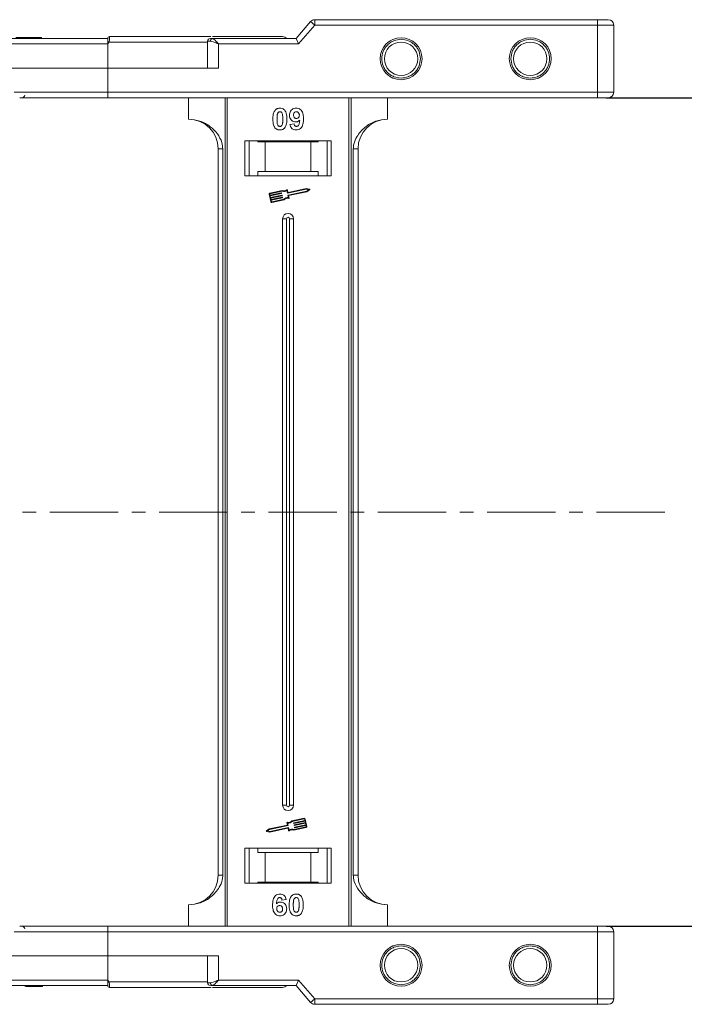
# Model space of a CAD drawing. Header units: millimetres. Extents: x -623 to 852, y 50 to 1083.
# Tile 29 of 72: x 556 to 680, y 277 to 460. Entities that reach past the tile are written whole.
import ezdxf

# ---------------------------------------------------------------- set-up
doc = ezdxf.new("R2010")
doc.units = ezdxf.units.MM
doc.linetypes.add('CENTERX2', pattern=[20.32, 12.7, -2.54, 2.54, -2.54])
doc.styles.get("Standard").update_dxf_attribs({"font": '仿宋_GB2312.ttf', "width": 0.8})
doc.dimstyles.new('副本 ISO-45.1', dxfattribs={"dimtxt": 10, "dimasz": 9, "dimexe": 6.5, "dimexo": 0.625, "dimgap": 2.5, "dimtad": 1, "dimdsep": 46, "dimtxsty": 'Standard', "dimcen": 2.5, "dimadec": 0, "dimazin": 0, "dimtfac": 1, "dimtmove": 0, "dimatfit": 3, "dimfxl": 0, "dimarcsym": 0})

# ---------------------------------------------------------------- blocks, each defined once
blk = doc.blocks.new('*D2985')
at = {"color": 0, "lineweight": -2}
for p, q in [((665.34, 445.5), (718.82, 445.5)), ((712.32, 300.5), (712.32, 436.5)), ((665.34, 291.5), (718.82, 291.5))]:
    blk.add_line(p, q, dxfattribs=at)
at = {"color": 0, "lineweight": 9}
for points in [[(710.82, 436.5), (713.82, 436.5), (712.32, 445.5)], [(710.82, 300.5), (713.82, 300.5), (712.32, 291.5)]]:
    blk.add_solid(points, dxfattribs=at)
at = {"layer": 'Defpoints', "color": 0, "lineweight": 9}
for p in [(664.72, 445.5), (712.32, 445.5), (664.72, 291.5)]:
    blk.add_point(p, dxfattribs=at)
at = {"color": 0, "lineweight": 9, "insert": (704.82, 368.5), "char_height": 10, "attachment_point": 5, "rotation": 90}
blk.add_mtext('154', dxfattribs=at)

msp = doc.modelspace()

# ---------------------------------------------------------------- linework, layer by layer
at = {"color": 7, "linetype": 'Continuous', "lineweight": 15}
for p, q in [((610.417, 459.652), (607.716, 456.501)), ((611.176, 459.001), (610.417, 459.652)), ((611.176, 459.001), (611.176, 460.001)), ((663.716, 460.001), (611.176, 460.001)), ((663.716, 459.001), (663.716, 460.001)), ((608.176, 455.501), (611.176, 459.001)), ((611.176, 459.001), (663.716, 459.001)), ((663.716, 459.001), (663.716, 446.501)), ((666.716, 459.001), (663.716, 459.001)), ((666.716, 446.501), (666.716, 459.001)), ((572.716, 456.501), (524.01, 456.501)), ((558.031, 456.501), (558.031, 456.701)), ((560.396, 456.501), (560.396, 456.701)), ((572.716, 456.499), (572.716, 456.501)), ((572.95, 455.851), (572.716, 455.501)), ((591.279, 455.851), (572.95, 455.851)), ((573.066, 456.851), (573.066, 456.851)), ((591.279, 456.001), (591.279, 451.001)), ((591.789, 456.001), (591.279, 456.001)), ((607.716, 456.501), (592.161, 456.501)), ((607.716, 456.501), (608.176, 455.501)), ((525.128, 455.501), (572.716, 455.501)), ((572.716, 455.501), (572.716, 451.001)), ((593.279, 455.501), (608.176, 455.501)), ((593.279, 451.001), (593.279, 455.501)), ((572.716, 451.001), (553.305, 451.001)), ((572.716, 446.501), (572.716, 451.001)), ((572.716, 451.001), (593.279, 451.001)), ((572.716, 446.501), (555.305, 446.501)), ((663.716, 446.501), (572.716, 446.501)), ((572.716, 445.501), (572.716, 446.501)), ((663.716, 445.501), (572.716, 445.501)), ((587.716, 445.501), (587.716, 441.501)), ((594.509, 445.501), (594.509, 368.501)), ((594.928, 368.501), (594.928, 445.501)), ((617.505, 445.501), (617.505, 368.501)), ((617.924, 368.501), (617.924, 445.501)), ((624.716, 441.501), (624.716, 445.501)), ((666.716, 446.501), (663.716, 446.501)), ((663.716, 445.501), (663.716, 446.501)), ((606.575, 440.545), (607.345, 440.63)), ((614.216, 437.501), (598.216, 437.501)), ((598.216, 437.501), (598.216, 431.001)), ((598.966, 437.501), (598.966, 431.001)), ((600.603, 437.301), (600.603, 437.501)), ((611.83, 437.501), (611.83, 437.301)), ((613.466, 431.001), (613.466, 437.501)), ((614.216, 431.001), (614.216, 437.501)), ((593.216, 436.001), (594.102, 436.001)), ((593.216, 436.001), (593.216, 368.501)), ((594.102, 368.501), (594.102, 436.001)), ((601.966, 437.301), (600.603, 437.301)), ((601.966, 431.801), (601.966, 437.301)), ((610.466, 437.301), (601.966, 437.301)), ((610.466, 437.301), (610.466, 431.801)), ((611.83, 437.301), (610.466, 437.301)), ((618.331, 436.001), (618.331, 368.501)), ((619.216, 436.001), (618.331, 436.001)), ((619.216, 368.501), (619.216, 436.001)), ((598.216, 431.001), (614.216, 431.001)), ((600.603, 431.801), (601.966, 431.801)), ((600.603, 431.001), (600.603, 431.801)), ((601.966, 431.801), (610.466, 431.801)), ((610.466, 431.801), (611.83, 431.801)), ((611.83, 431.801), (611.83, 431.001)), ((605.134, 428.254), (602.856, 427.773)), ((606.199, 427.909), (606.112, 428.325)), ((609.605, 428.479), (606.144, 427.747)), ((609.604, 428.598), (606.234, 427.887)), ((610.205, 428.481), (609.604, 428.598)), ((610.047, 428.392), (609.605, 428.479)), ((609.678, 428.134), (610.047, 428.392)), ((609.725, 428.024), (610.228, 428.375)), ((602.72, 427.564), (603.011, 426.185)), ((602.835, 427.588), (602.883, 427.359)), ((605.123, 428.132), (602.88, 427.658)), ((602.883, 427.359), (604.966, 427.799)), ((604.99, 427.684), (602.908, 427.244)), ((602.908, 427.244), (602.968, 426.956)), ((602.968, 426.956), (605.051, 427.396)), ((605.075, 427.282), (602.993, 426.842)), ((602.993, 426.842), (603.053, 426.554)), ((603.053, 426.554), (605.136, 426.994)), ((605.16, 426.879), (603.078, 426.439)), ((603.078, 426.439), (603.126, 426.21)), ((603.196, 426.164), (605.438, 426.638)), ((603.22, 426.049), (605.499, 426.531)), ((605.001, 427.776), (605.013, 427.719)), ((605.086, 427.374), (605.098, 427.316)), ((605.171, 426.972), (605.183, 426.914)), ((606.109, 427.77), (606.015, 428.214)), ((606.288, 426.924), (606.194, 427.368)), ((606.216, 427.403), (609.678, 428.134)), ((606.327, 427.306), (609.725, 428.024)), ((606.421, 426.861), (606.327, 427.306)), ((605.216, 423.001), (605.216, 368.501)), ((605.216, 423.001), (605.931, 423.001)), ((605.931, 423.001), (605.931, 368.501)), ((606.501, 368.501), (606.501, 423.001)), ((607.216, 423.001), (606.501, 423.001)), ((607.216, 368.501), (607.216, 423.001)), ((593.216, 368.501), (593.216, 301.001)), ((594.102, 301.001), (594.102, 368.501)), ((594.509, 368.501), (594.509, 291.501)), ((594.928, 291.501), (594.928, 368.501)), ((605.216, 368.501), (605.216, 314.001)), ((605.931, 368.501), (605.931, 314.001)), ((606.501, 314.001), (606.501, 368.501)), ((607.216, 314.001), (607.216, 368.501)), ((617.505, 368.501), (617.505, 291.501)), ((617.924, 291.501), (617.924, 368.501)), ((618.331, 368.501), (618.331, 301.001)), ((619.216, 301.001), (619.216, 368.501)), ((605.931, 314.001), (605.216, 314.001)), ((607.216, 314.001), (606.501, 314.001)), ((609.213, 311.568), (606.934, 311.087)), ((609.237, 311.453), (606.994, 310.979)), ((607.273, 310.738), (609.355, 311.178)), ((609.355, 311.178), (609.307, 311.408)), ((609.713, 310.053), (609.422, 311.432)), ((602.707, 309.593), (602.205, 309.243)), ((602.755, 309.483), (602.386, 309.225)), ((606.106, 310.311), (602.707, 309.593)), ((606.216, 310.215), (602.755, 309.483)), ((602.828, 309.139), (606.289, 309.87)), ((602.829, 309.019), (606.199, 309.731)), ((606.012, 310.756), (606.106, 310.311)), ((606.145, 310.694), (606.239, 310.25)), ((606.233, 309.708), (606.321, 309.292)), ((606.324, 309.847), (606.418, 309.403)), ((607.262, 310.646), (607.25, 310.703)), ((609.38, 311.063), (607.297, 310.623)), ((607.298, 309.363), (609.577, 309.844)), ((607.31, 309.486), (609.553, 309.959)), ((607.347, 310.244), (607.335, 310.301)), ((607.358, 310.336), (609.44, 310.776)), ((609.465, 310.661), (607.382, 310.221)), ((607.432, 309.841), (607.42, 309.899)), ((607.443, 309.934), (609.525, 310.374)), ((609.549, 310.259), (607.467, 309.819)), ((609.44, 310.776), (609.38, 311.063)), ((609.525, 310.374), (609.465, 310.661)), ((609.598, 310.029), (609.549, 310.259)), ((602.228, 309.137), (602.829, 309.019)), ((602.386, 309.225), (602.828, 309.139)), ((614.216, 306.001), (598.216, 306.001)), ((598.216, 306.001), (598.216, 299.501)), ((598.966, 306.001), (598.966, 299.501)), ((600.603, 305.201), (600.603, 306.001)), ((611.83, 306.001), (611.83, 305.201)), ((613.466, 299.501), (613.466, 306.001)), ((614.216, 299.501), (614.216, 306.001)), ((601.966, 305.201), (600.603, 305.201)), ((601.966, 299.701), (601.966, 305.201)), ((610.466, 305.201), (601.966, 305.201)), ((610.466, 305.201), (610.466, 299.701)), ((611.83, 305.201), (610.466, 305.201)), ((593.216, 301.001), (594.102, 301.001)), ((618.331, 301.001), (619.216, 301.001)), ((598.216, 299.501), (614.216, 299.501)), ((600.603, 299.701), (601.966, 299.701)), ((600.603, 299.501), (600.603, 299.701)), ((601.966, 299.701), (610.466, 299.701)), ((610.466, 299.701), (611.83, 299.701)), ((611.83, 299.701), (611.83, 299.501)), ((587.716, 291.501), (587.716, 295.501)), ((605.857, 296.457), (605.088, 296.373)), ((624.716, 295.501), (624.716, 291.501)), ((572.716, 291.501), (572.716, 290.501)), ((572.716, 291.501), (663.716, 291.501)), ((663.716, 290.501), (663.716, 291.501)), ((555.305, 290.501), (572.716, 290.501)), ((572.716, 286.001), (572.716, 290.501)), ((572.716, 290.501), (663.716, 290.501)), ((663.716, 290.501), (663.716, 278.001)), ((663.716, 290.501), (666.716, 290.501)), ((666.716, 278.001), (666.716, 290.501)), ((553.305, 286.001), (572.716, 286.001)), ((593.279, 286.001), (572.716, 286.001)), ((572.716, 286.001), (572.716, 281.501)), ((591.279, 286.001), (591.279, 281.001)), ((593.279, 281.501), (593.279, 286.001)), ((524.01, 280.501), (572.716, 280.501)), ((572.716, 281.501), (525.128, 281.501)), ((557.383, 280.501), (557.383, 280.301)), ((557.492, 280.501), (557.492, 280.301)), ((559.044, 280.501), (559.044, 280.301)), ((560.588, 280.501), (560.588, 280.301)), ((572.716, 281.501), (572.95, 281.151)), ((572.95, 281.151), (591.279, 281.151)), ((573.066, 280.151), (573.066, 280.151)), ((591.789, 281.001), (591.279, 281.001)), ((591.949, 280.501), (592.161, 280.501)), ((592.161, 280.501), (607.716, 280.501)), ((608.176, 281.501), (593.279, 281.501)), ((607.716, 280.501), (608.176, 281.501)), ((607.716, 280.501), (610.417, 277.351)), ((611.176, 278.001), (608.176, 281.501)), ((610.417, 277.351), (611.176, 278.001)), ((663.716, 278.001), (611.176, 278.001)), ((611.176, 278.001), (611.176, 277.001)), ((611.176, 277.001), (663.716, 277.001)), ((663.716, 278.001), (666.716, 278.001)), ((663.716, 277.001), (663.716, 278.001))]:
    msp.add_line(p, q, dxfattribs=at)
at = {"color": 1, "linetype": 'CENTERX2', "lineweight": 13}
msp.add_line((676.246, 368.501), (-161.837, 368.501), dxfattribs=at)
at = {"color": 7, "linetype": 'Continuous', "lineweight": 15}
for centre, radius in [((627.216, 452.751), 3.9), ((627.216, 452.751), 3.1), ((651.216, 452.751), 3.9), ((651.216, 452.751), 3.1), ((627.216, 284.251), 3.9), ((627.216, 284.251), 3.1), ((651.216, 284.251), 3.9), ((651.216, 284.251), 3.1)]:
    msp.add_circle(centre, radius, dxfattribs=at)
for centre, radius, start, end in [((611.176, 459.001), 1, 90, 139.39871), ((665.716, 459.001), 1, 0, 90), ((573.066, 456.501), 0.35, 89.99809, 179.99959), ((537.172, 388.924), 75.89, 61.87179, 62.07191), ((591.779, 456.001), 0.5, 90, 180), ((592.236, 456.057), 0.451, 99.5202, 187.08135), ((605.216, 455.851), 1, 41.2946, 90), ((556.788, 446.001), 0.5, 270, 0), ((665.716, 446.501), 1, 270, 0), ((587.716, 436.001), 5.5, 0, 90), ((624.716, 436.001), 5.5, 90, 180), ((605.488, 429.052), 0.873, 246.11204, 307.44471), ((606.054, 428.313), 0.0587, 11.9297, 127.44471), ((610.194, 428.423), 0.0587, 304.95116, 78.90824), ((602.892, 427.601), 0.176, 101.9297, 191.9297), ((602.892, 427.601), 0.0587, 101.9297, 191.9297), ((604.972, 427.77), 0.0294, 11.9297, 101.9297), ((604.984, 427.712), 0.0294, 281.9297, 11.9297), ((605.057, 427.368), 0.0294, 11.9297, 101.9297), ((605.069, 427.31), 0.0294, 281.9297, 11.9297), ((605.488, 429.052), 0.99, 248.37041, 302.16635), ((605.142, 426.966), 0.0294, 11.9297, 101.9297), ((605.154, 426.908), 0.0294, 281.9297, 11.9297), ((606.145, 425.944), 0.99, 81.69305, 135.48899), ((606.145, 425.944), 0.873, 76.41469, 137.74736), ((606.138, 427.776), 0.0294, 191.9297, 281.9297), ((606.223, 427.374), 0.0294, 101.9297, 191.9297), ((606.228, 427.915), 0.0294, 191.9297, 281.9297), ((606.363, 426.849), 0.0587, 256.41469, 11.9297), ((603.184, 426.222), 0.176, 191.9297, 281.9297), ((603.184, 426.222), 0.0587, 191.9297, 281.9297), ((606.216, 423.001), 1, 0, 180), ((606.216, 423.001), 0.285, 0, 180), ((606.216, 314.001), 1, 180, 0), ((606.216, 314.001), 0.285, 180, 0), ((609.249, 311.396), 0.176, 11.9297, 101.9297), ((609.249, 311.396), 0.0587, 11.9297, 101.9297), ((606.07, 310.768), 0.0587, 76.41469, 191.9297), ((606.288, 311.673), 0.873, 256.41469, 317.74736), ((606.288, 311.673), 0.99, 261.69305, 315.48899), ((606.205, 309.702), 0.0294, 11.9297, 101.9297), ((606.21, 310.243), 0.0294, 281.9297, 11.9297), ((606.295, 309.841), 0.0294, 11.9297, 101.9297), ((606.379, 309.305), 0.0587, 191.9297, 307.44471), ((606.945, 308.565), 0.873, 66.11204, 127.44471), ((606.945, 308.565), 0.99, 68.37041, 122.16635), ((607.279, 310.709), 0.0294, 101.9297, 191.9297), ((607.291, 310.652), 0.0294, 191.9297, 281.9297), ((607.364, 310.307), 0.0294, 101.9297, 191.9297), ((607.376, 310.25), 0.0294, 191.9297, 281.9297), ((607.449, 309.905), 0.0294, 101.9297, 191.9297), ((607.461, 309.847), 0.0294, 191.9297, 281.9297), ((609.541, 310.017), 0.0587, 281.9297, 11.9297), ((609.541, 310.017), 0.176, 281.9297, 11.9297), ((602.239, 309.194), 0.0587, 124.95116, 258.90824), ((587.716, 301.001), 5.5, 270, 0), ((624.716, 301.001), 5.5, 180, 270), ((556.788, 291.001), 0.5, 0, 90), ((665.716, 290.501), 1, 0, 90), ((537.172, 348.079), 75.89, 297.92809, 298.12821), ((573.066, 280.501), 0.35, 180.00041, 270.00191), ((591.779, 281.001), 0.5, 180, 270), ((592.236, 280.946), 0.451, 172.91865, 260.4798), ((605.216, 281.151), 1, 270, 319.04573), ((611.176, 278.001), 1, 220.60129, 270), ((665.716, 278.001), 1, 270, 0)]:
    msp.add_arc(centre, radius, start, end, dxfattribs=at)
for points, knots in [([(665.716, 460.001), (665.69, 460.001), (665.648, 460.001), (665.399, 460.001), (665.14, 460.001), (664.822, 460.001), (664.356, 460.001), (663.968, 460.001), (663.716, 460.001)], [0, 0, 0, 0, 0.2394429, 0.3698071, 0.5000001, 0.6303641, 0.7605571, 1, 1, 1, 1]), ([(558.031, 456.701), (557.898, 456.701), (557.494, 456.701), (556.834, 456.701), (556.212, 456.701), (555.787, 456.701), (555.662, 456.701), (555.654, 456.701), (555.652, 456.701)], [0, 0, 0, 0, 0.1021706, 0.3092201, 0.51365, 0.6922749, 0.9324126, 1, 1, 1, 1]), ([(560.396, 456.701), (560.392, 456.701), (560.382, 456.701), (560.24, 456.701), (559.849, 456.701), (559.275, 456.701), (558.635, 456.701), (558.214, 456.701), (558.031, 456.701)], [0, 0, 0, 0, 0.1018882, 0.3073435, 0.4929627, 0.6786474, 0.8607914, 1, 1, 1, 1]), ([(572.716, 455.976), (572.716, 456.068), (572.716, 456.253), (572.716, 456.415), (572.716, 456.446), (572.716, 456.455)], [0, 0, 0, 0, 0.412717, 0.8254516, 1, 1, 1, 1]), ([(573.066, 456.851), (573.067, 456.844), (573.067, 456.831), (573.067, 456.728), (573.064, 456.582), (573.053, 456.399), (573.034, 456.216), (573.004, 456.029), (572.967, 455.907), (572.95, 455.851)], [0, 0, 0, 0, 0.1718456, 0.312445, 0.4991009, 0.6298393, 0.7575038, 0.8890244, 1, 1, 1, 1]), ([(591.879, 456.851), (591.489, 456.851), (590.276, 456.851), (587.896, 456.851), (584.683, 456.851), (581.032, 456.851), (577.045, 456.851), (574.379, 456.851), (573.066, 456.851)], [0, 0, 0, 0, 0.0761662, 0.2372998, 0.3984073, 0.6046388, 0.8052959, 1, 1, 1, 1]), ([(593.279, 455.501), (593.01, 455.618), (592.592, 455.798), (592.093, 455.97), (591.884, 455.992), (591.789, 456.001)], [0, 0, 0, 0, 0.4984129, 0.772928, 1, 1, 1, 1]), ([(592.161, 456.501), (592.044, 456.501), (591.918, 456.501), (591.884, 456.501), (591.881, 456.501)], [0, 0, 0, 0, 0.93147, 1, 1, 1, 1]), ([(592.161, 456.501), (592.229, 456.485), (592.373, 456.449), (592.652, 456.199), (592.962, 455.869), (593.174, 455.624), (593.279, 455.501)], [0, 0, 0, 0, 0.2343503, 0.4981953, 0.748869, 1, 1, 1, 1]), ([(605.216, 456.851), (605.17, 456.851), (605.077, 456.851), (604.306, 456.851), (603.14, 456.851), (601.668, 456.851), (600.022, 456.851), (598.075, 456.851), (595.577, 456.851), (593.427, 456.851), (592.164, 456.851)], [0, 0, 0, 0, 0.1309531, 0.2659015, 0.4045794, 0.5129439, 0.6212909, 0.7319266, 0.8425444, 1, 1, 1, 1]), ([(623.616, 452.751), (623.665, 453.204), (623.739, 453.903), (624.188, 454.742), (624.653, 455.314), (625.226, 455.782), (626.065, 456.216), (627.216, 456.439), (628.368, 456.216), (629.207, 455.783), (629.78, 455.314), (630.245, 454.742), (630.693, 453.903), (630.768, 453.204), (630.816, 452.751)], [0, 0, 0, 0, 0.11972147, 0.18483695, 0.24999998, 0.31511548, 0.38027853, 0.5, 0.61972147, 0.68483695, 0.74999998, 0.81511548, 0.88027853, 1, 1, 1, 1]), ([(647.616, 452.751), (647.665, 453.204), (647.739, 453.903), (648.188, 454.742), (648.653, 455.314), (649.226, 455.782), (650.065, 456.216), (651.216, 456.439), (652.368, 456.216), (653.207, 455.783), (653.78, 455.314), (654.245, 454.742), (654.693, 453.903), (654.768, 453.204), (654.816, 452.751)], [0, 0, 0, 0, 0.11972147, 0.18483695, 0.24999998, 0.31511548, 0.38027853, 0.5, 0.61972147, 0.68483695, 0.74999998, 0.81511548, 0.88027853, 1, 1, 1, 1]), ([(630.816, 452.751), (630.768, 452.299), (630.693, 451.6), (630.245, 450.761), (629.78, 450.189), (629.207, 449.72), (628.368, 449.286), (627.216, 449.064), (626.065, 449.286), (625.226, 449.72), (624.653, 450.188), (624.188, 450.76), (623.739, 451.6), (623.665, 452.299), (623.616, 452.751)], [0, 0, 0, 0, 0.11972147, 0.18483695, 0.24999998, 0.31511548, 0.38027853, 0.5, 0.61972147, 0.68483695, 0.74999998, 0.81511548, 0.88027853, 1, 1, 1, 1]), ([(654.816, 452.751), (654.768, 452.299), (654.693, 451.6), (654.245, 450.761), (653.78, 450.189), (653.207, 449.72), (652.368, 449.286), (651.216, 449.064), (650.065, 449.286), (649.226, 449.72), (648.653, 450.188), (648.188, 450.76), (647.739, 451.6), (647.665, 452.299), (647.616, 452.751)], [0, 0, 0, 0, 0.11972147, 0.18483695, 0.24999998, 0.31511548, 0.38027853, 0.5, 0.61972147, 0.68483695, 0.74999998, 0.81511548, 0.88027853, 1, 1, 1, 1]), ([(572.716, 445.501), (571.396, 445.501), (568.713, 445.501), (564.688, 445.501), (561.019, 445.501), (558.229, 445.501), (556.828, 445.501), (556.364, 445.501)], [0, 0, 0, 0, 0.2309632, 0.4690891, 0.7139221, 0.9052997, 1, 1, 1, 1]), ([(665.716, 445.501), (665.69, 445.501), (665.648, 445.501), (665.399, 445.501), (665.141, 445.501), (664.822, 445.501), (664.356, 445.501), (663.968, 445.501), (663.716, 445.501)], [0, 0, 0, 0, 0.23944295, 0.36963586, 0.49999992, 0.63019291, 0.76055705, 1, 1, 1, 1]), ([(603.396, 441.529), (603.398, 441.662), (603.403, 441.965), (603.475, 442.495), (603.616, 442.917), (603.774, 443.124), (603.792, 443.146)], [0, 0, 0, 0, 0.2367308, 0.5375555, 0.9496679, 1, 1, 1, 1]), ([(603.792, 443.146), (603.836, 443.197), (603.926, 443.298), (604.095, 443.414), (604.284, 443.497), (604.453, 443.535), (604.594, 443.55), (604.667, 443.552), (604.704, 443.553)], [0, 0, 0, 0, 0.1937762, 0.3936, 0.5878635, 0.7889077, 0.894169, 1, 1, 1, 1]), ([(604.251, 442.493), (604.274, 442.563), (604.313, 442.675), (604.421, 442.8), (604.544, 442.867), (604.643, 442.883), (604.697, 442.886), (604.704, 442.886)], [0, 0, 0, 0, 0.33480351, 0.54256063, 0.75038199, 0.9707212, 1, 1, 1, 1]), ([(604.704, 443.553), (604.839, 443.543), (605.111, 443.522), (605.463, 443.324), (605.735, 443.03), (605.986, 442.43), (606.001, 441.907), (606.011, 441.521)], [0, 0, 0, 0, 0.147566, 0.2966882, 0.4312776, 0.580404, 1, 1, 1, 1]), ([(604.704, 442.886), (604.76, 442.881), (604.863, 442.871), (604.994, 442.794), (605.107, 442.646), (605.203, 442.372), (605.237, 441.98), (605.24, 441.68), (605.242, 441.529)], [0, 0, 0, 0, 0.10461361, 0.18881412, 0.27351189, 0.44412695, 0.71948087, 1, 1, 1, 1]), ([(606.473, 442.248), (606.481, 442.383), (606.496, 442.653), (606.663, 443.032), (606.943, 443.329), (607.314, 443.523), (607.588, 443.542), (607.731, 443.553)], [0, 0, 0, 0, 0.1979267, 0.3977284, 0.5974133, 0.7905838, 1, 1, 1, 1]), ([(607.242, 442.287), (607.246, 442.374), (607.253, 442.512), (607.327, 442.691), (607.436, 442.799), (607.58, 442.873), (607.686, 442.881), (607.746, 442.886)], [0, 0, 0, 0, 0.29132017, 0.46553926, 0.64163153, 0.79866396, 1, 1, 1, 1]), ([(607.731, 443.553), (607.866, 443.542), (608.138, 443.521), (608.498, 443.318), (608.79, 443.013), (609.03, 442.478), (609.084, 441.969), (609.088, 441.614), (609.088, 441.555)], [0, 0, 0, 0, 0.148288, 0.2977445, 0.4437132, 0.6077915, 0.9347078, 1, 1, 1, 1]), ([(607.746, 442.886), (607.814, 442.879), (607.951, 442.865), (608.125, 442.748), (608.253, 442.59), (608.311, 442.407), (608.316, 442.286), (608.319, 442.231)], [0, 0, 0, 0, 0.2079545, 0.4204057, 0.6273197, 0.8277075, 1, 1, 1, 1]), ([(594.102, 436.001), (594.058, 436.392), (593.947, 437.391), (593.123, 438.845), (591.754, 440.258), (589.888, 441.295), (588.438, 441.433), (587.716, 441.501)], [0, 0, 0, 0, 0.12571337, 0.32127574, 0.5244662, 0.76348402, 1, 1, 1, 1]), ([(603.789, 439.912), (603.749, 439.967), (603.67, 440.076), (603.562, 440.313), (603.471, 440.621), (603.422, 440.958), (603.399, 441.262), (603.397, 441.44), (603.396, 441.529)], [0, 0, 0, 0, 0.11844057, 0.2393457, 0.45959323, 0.68492476, 0.84223987, 1, 1, 1, 1]), ([(604.165, 441.529), (604.166, 441.595), (604.167, 441.729), (604.172, 441.909), (604.183, 442.07), (604.197, 442.212), (604.215, 442.354), (604.239, 442.447), (604.251, 442.493)], [0, 0, 0, 0, 0.2059417, 0.4119594, 0.558149, 0.7045024, 0.8518015, 1, 1, 1, 1]), ([(604.704, 440.168), (604.635, 440.176), (604.525, 440.189), (604.397, 440.277), (604.292, 440.43), (604.2, 440.705), (604.171, 441.095), (604.167, 441.383), (604.165, 441.529)], [0, 0, 0, 0, 0.1253702, 0.2022903, 0.2791788, 0.4647576, 0.7305818, 1, 1, 1, 1]), ([(605.242, 441.529), (605.242, 441.462), (605.241, 441.329), (605.235, 441.148), (605.225, 440.986), (605.211, 440.844), (605.192, 440.701), (605.168, 440.607), (605.156, 440.561)], [0, 0, 0, 0, 0.2052705, 0.4106164, 0.5571497, 0.7038442, 0.8514711, 1, 1, 1, 1]), ([(606.011, 441.521), (606.009, 441.387), (606.004, 441.084), (605.933, 440.565), (605.795, 440.145), (605.638, 439.938), (605.615, 439.908)], [0, 0, 0, 0, 0.2372812, 0.5385907, 0.9326774, 1, 1, 1, 1]), ([(607.655, 440.989), (607.519, 441.001), (607.247, 441.026), (606.896, 441.242), (606.629, 441.548), (606.49, 441.902), (606.478, 442.144), (606.473, 442.248)], [0, 0, 0, 0, 0.2101886, 0.42177326, 0.62360346, 0.83703437, 1, 1, 1, 1]), ([(607.785, 441.655), (607.717, 441.661), (607.591, 441.672), (607.428, 441.766), (607.316, 441.897), (607.251, 442.078), (607.246, 442.209), (607.242, 442.287)], [0, 0, 0, 0, 0.2139369, 0.3980753, 0.5830907, 0.7516657, 1, 1, 1, 1]), ([(608.377, 441.324), (608.331, 441.275), (608.237, 441.176), (608.09, 441.087), (607.964, 441.035), (607.865, 441.008), (607.761, 440.992), (607.69, 440.99), (607.655, 440.989)], [0, 0, 0, 0, 0.24349124, 0.49626585, 0.61820988, 0.7417038, 0.87015842, 1, 1, 1, 1]), ([(609.088, 441.555), (609.085, 441.422), (609.077, 441.02), (608.986, 440.465), (608.708, 439.956), (608.361, 439.654), (607.991, 439.516), (607.758, 439.505), (607.673, 439.501)], [0, 0, 0, 0, 0.1423372, 0.4291269, 0.5899433, 0.7512055, 0.9098946, 1, 1, 1, 1]), ([(607.772, 440.168), (607.826, 440.174), (607.934, 440.185), (608.086, 440.283), (608.227, 440.453), (608.336, 440.815), (608.361, 441.117), (608.377, 441.324)], [0, 0, 0, 0, 0.1120155, 0.2243547, 0.3677679, 0.565827, 1, 1, 1, 1]), ([(608.319, 442.231), (608.314, 442.151), (608.307, 442.018), (608.22, 441.849), (608.1, 441.74), (607.95, 441.666), (607.84, 441.659), (607.785, 441.655)], [0, 0, 0, 0, 0.2673945, 0.4472142, 0.6271221, 0.8130653, 1, 1, 1, 1]), ([(624.716, 441.501), (623.956, 441.425), (622.436, 441.272), (620.415, 440.082), (619.083, 438.532), (618.422, 437.088), (618.356, 436.296), (618.331, 436.001)], [0, 0, 0, 0, 0.2490962, 0.4982428, 0.745205, 0.90541, 1, 1, 1, 1]), ([(604.704, 439.501), (604.637, 439.504), (604.502, 439.508), (604.304, 439.552), (604.114, 439.63), (603.969, 439.728), (603.862, 439.826), (603.813, 439.884), (603.789, 439.912)], [0, 0, 0, 0, 0.1926347, 0.388697, 0.5820148, 0.7830443, 0.8909593, 1, 1, 1, 1]), ([(605.156, 440.561), (605.133, 440.492), (605.095, 440.38), (604.987, 440.255), (604.866, 440.189), (604.767, 440.171), (604.712, 440.168), (604.704, 440.168)], [0, 0, 0, 0, 0.3336776, 0.5404125, 0.7472639, 0.9612091, 1, 1, 1, 1]), ([(605.615, 439.908), (605.571, 439.857), (605.481, 439.756), (605.312, 439.64), (605.123, 439.557), (604.954, 439.519), (604.813, 439.504), (604.74, 439.502), (604.704, 439.501)], [0, 0, 0, 0, 0.1937693, 0.3935642, 0.587886, 0.7891312, 0.8942826, 1, 1, 1, 1]), ([(607.673, 439.501), (607.537, 439.513), (607.292, 439.533), (606.978, 439.714), (606.735, 439.995), (606.621, 440.292), (606.585, 440.491), (606.575, 440.545)], [0, 0, 0, 0, 0.2427882, 0.4388655, 0.6348012, 0.9009361, 1, 1, 1, 1]), ([(607.345, 440.63), (607.358, 440.55), (607.379, 440.427), (607.469, 440.283), (607.573, 440.205), (607.68, 440.172), (607.747, 440.169), (607.772, 440.168)], [0, 0, 0, 0, 0.3447142, 0.5290593, 0.7142089, 0.8921959, 1, 1, 1, 1]), ([(587.716, 295.501), (588.476, 295.578), (589.997, 295.731), (592.018, 296.92), (593.35, 298.471), (594.011, 299.915), (594.077, 300.707), (594.102, 301.001)], [0, 0, 0, 0, 0.24909619, 0.49824278, 0.74520496, 0.90540997, 1, 1, 1, 1]), ([(618.331, 301.001), (618.375, 300.611), (618.486, 299.612), (619.309, 298.158), (620.679, 296.745), (622.545, 295.708), (623.995, 295.57), (624.716, 295.501)], [0, 0, 0, 0, 0.1257134, 0.3212757, 0.5244662, 0.763484, 1, 1, 1, 1]), ([(603.345, 295.448), (603.348, 295.581), (603.356, 295.982), (603.447, 296.538), (603.725, 297.047), (604.072, 297.349), (604.442, 297.487), (604.675, 297.498), (604.76, 297.501)], [0, 0, 0, 0, 0.1423372, 0.4291269, 0.5899433, 0.7512055, 0.9098946, 1, 1, 1, 1]), ([(604.661, 296.835), (604.607, 296.829), (604.499, 296.818), (604.347, 296.718), (604.205, 296.546), (604.096, 296.184), (604.072, 295.884), (604.055, 295.679)], [0, 0, 0, 0, 0.1120492, 0.2243802, 0.3701146, 0.5702758, 1, 1, 1, 1]), ([(605.088, 296.373), (605.076, 296.451), (605.056, 296.573), (604.966, 296.717), (604.86, 296.798), (604.752, 296.831), (604.686, 296.834), (604.661, 296.835)], [0, 0, 0, 0, 0.33384, 0.5245467, 0.7163724, 0.8918244, 1, 1, 1, 1]), ([(604.76, 297.501), (604.896, 297.491), (605.142, 297.471), (605.454, 297.287), (605.695, 297.011), (605.811, 296.714), (605.847, 296.515), (605.857, 296.457)], [0, 0, 0, 0, 0.24269082, 0.43900235, 0.63500599, 0.89505866, 1, 1, 1, 1]), ([(606.422, 295.482), (606.424, 295.616), (606.429, 295.919), (606.501, 296.446), (606.642, 296.867), (606.8, 297.072), (606.817, 297.095)], [0, 0, 0, 0, 0.2373811, 0.5389182, 0.9490817, 1, 1, 1, 1]), ([(606.817, 297.095), (606.862, 297.145), (606.952, 297.247), (607.121, 297.363), (607.309, 297.446), (607.479, 297.484), (607.62, 297.499), (607.693, 297.501), (607.729, 297.501)], [0, 0, 0, 0, 0.1937762, 0.3936, 0.5878635, 0.7889077, 0.894169, 1, 1, 1, 1]), ([(607.277, 296.442), (607.3, 296.511), (607.338, 296.623), (607.446, 296.749), (607.57, 296.816), (607.669, 296.832), (607.723, 296.834), (607.729, 296.835)], [0, 0, 0, 0, 0.3348035, 0.5425606, 0.750382, 0.9707212, 1, 1, 1, 1]), ([(607.729, 297.501), (607.796, 297.499), (607.931, 297.495), (608.129, 297.451), (608.319, 297.373), (608.464, 297.274), (608.571, 297.176), (608.62, 297.119), (608.644, 297.09)], [0, 0, 0, 0, 0.1926273, 0.3886837, 0.5820134, 0.7832006, 0.8910383, 1, 1, 1, 1]), ([(607.729, 296.835), (607.787, 296.829), (607.888, 296.819), (608.016, 296.744), (608.127, 296.604), (608.226, 296.333), (608.263, 295.936), (608.266, 295.629), (608.268, 295.474)], [0, 0, 0, 0, 0.10564606, 0.18622129, 0.26704196, 0.43154058, 0.71270762, 1, 1, 1, 1]), ([(608.644, 297.09), (608.684, 297.036), (608.763, 296.927), (608.869, 296.695), (608.958, 296.399), (609.008, 296.068), (609.033, 295.758), (609.036, 295.569), (609.037, 295.474)], [0, 0, 0, 0, 0.118432, 0.2393289, 0.4494336, 0.6641784, 0.8318201, 1, 1, 1, 1]), ([(604.702, 293.45), (604.567, 293.461), (604.295, 293.482), (603.935, 293.683), (603.644, 293.988), (603.403, 294.524), (603.349, 295.034), (603.345, 295.389), (603.345, 295.448)], [0, 0, 0, 0, 0.1482689, 0.2976473, 0.4424214, 0.6078512, 0.9356585, 1, 1, 1, 1]), ([(604.055, 295.679), (604.102, 295.728), (604.196, 295.826), (604.342, 295.917), (604.469, 295.967), (604.568, 295.995), (604.672, 296.011), (604.743, 296.013), (604.778, 296.014)], [0, 0, 0, 0, 0.2436536, 0.4957602, 0.6178923, 0.7415029, 0.8700251, 1, 1, 1, 1]), ([(604.114, 294.772), (604.119, 294.855), (604.127, 294.991), (604.218, 295.16), (604.34, 295.269), (604.489, 295.338), (604.596, 295.344), (604.648, 295.348)], [0, 0, 0, 0, 0.27672092, 0.45687046, 0.63700743, 0.8240683, 1, 1, 1, 1]), ([(604.687, 294.117), (604.619, 294.124), (604.482, 294.138), (604.307, 294.255), (604.18, 294.412), (604.122, 294.595), (604.117, 294.715), (604.114, 294.772)], [0, 0, 0, 0, 0.2079047, 0.4199807, 0.6306256, 0.821735, 1, 1, 1, 1]), ([(604.648, 295.348), (604.716, 295.342), (604.841, 295.332), (605.001, 295.238), (605.121, 295.103), (605.183, 294.918), (605.188, 294.785), (605.191, 294.715)], [0, 0, 0, 0, 0.2137567, 0.3949441, 0.5765849, 0.7773109, 1, 1, 1, 1]), ([(605.191, 294.715), (605.187, 294.63), (605.18, 294.492), (605.107, 294.313), (604.997, 294.204), (604.853, 294.13), (604.746, 294.121), (604.687, 294.117)], [0, 0, 0, 0, 0.28869741, 0.46355259, 0.63994173, 0.80180841, 1, 1, 1, 1]), ([(605.96, 294.755), (605.952, 294.62), (605.937, 294.35), (605.771, 293.969), (605.486, 293.67), (605.112, 293.479), (604.839, 293.46), (604.702, 293.45)], [0, 0, 0, 0, 0.1978309, 0.3972998, 0.5989102, 0.7987412, 1, 1, 1, 1]), ([(604.778, 296.014), (604.914, 296.002), (605.186, 295.977), (605.534, 295.761), (605.8, 295.46), (605.942, 295.107), (605.954, 294.863), (605.96, 294.755)], [0, 0, 0, 0, 0.2102159, 0.4219747, 0.6200164, 0.8310369, 1, 1, 1, 1]), ([(607.729, 293.45), (607.594, 293.46), (607.322, 293.481), (606.968, 293.679), (606.68, 293.993), (606.447, 294.604), (606.432, 295.124), (606.422, 295.482)], [0, 0, 0, 0, 0.1475277, 0.2965695, 0.43214, 0.6087374, 1, 1, 1, 1]), ([(607.191, 295.474), (607.191, 295.541), (607.192, 295.674), (607.198, 295.855), (607.208, 296.017), (607.222, 296.159), (607.241, 296.302), (607.265, 296.395), (607.277, 296.442)], [0, 0, 0, 0, 0.20527, 0.4106157, 0.5571475, 0.7038444, 0.8514751, 1, 1, 1, 1]), ([(607.729, 294.117), (607.661, 294.125), (607.551, 294.138), (607.422, 294.224), (607.319, 294.375), (607.226, 294.647), (607.197, 295.037), (607.193, 295.328), (607.191, 295.474)], [0, 0, 0, 0, 0.125351, 0.2021974, 0.2791824, 0.4597421, 0.727968, 1, 1, 1, 1]), ([(608.268, 295.474), (608.267, 295.407), (608.266, 295.274), (608.26, 295.094), (608.25, 294.932), (608.236, 294.791), (608.218, 294.649), (608.194, 294.556), (608.182, 294.509)], [0, 0, 0, 0, 0.2059417, 0.4119594, 0.558149, 0.7045024, 0.8518015, 1, 1, 1, 1]), ([(609.037, 295.474), (609.035, 295.341), (609.03, 295.037), (608.959, 294.517), (608.821, 294.095), (608.664, 293.887), (608.641, 293.856)], [0, 0, 0, 0, 0.2366286, 0.5373614, 0.9329864, 1, 1, 1, 1]), ([(608.182, 294.509), (608.159, 294.44), (608.121, 294.329), (608.013, 294.203), (607.891, 294.137), (607.792, 294.119), (607.738, 294.117), (607.729, 294.117)], [0, 0, 0, 0, 0.3336776, 0.5404125, 0.7472639, 0.9612091, 1, 1, 1, 1]), ([(608.641, 293.856), (608.597, 293.806), (608.507, 293.704), (608.338, 293.589), (608.149, 293.506), (607.98, 293.468), (607.838, 293.453), (607.766, 293.451), (607.729, 293.45)], [0, 0, 0, 0, 0.1937693, 0.3935642, 0.587886, 0.7891312, 0.8942826, 1, 1, 1, 1]), ([(556.364, 291.501), (556.828, 291.501), (558.229, 291.501), (561.018, 291.501), (564.688, 291.501), (568.712, 291.501), (571.395, 291.501), (572.716, 291.501)], [0, 0, 0, 0, 0.0946691, 0.2860776, 0.5308835, 0.7690229, 1, 1, 1, 1]), ([(663.716, 291.501), (663.968, 291.501), (664.356, 291.501), (664.822, 291.501), (665.14, 291.501), (665.399, 291.501), (665.648, 291.501), (665.69, 291.501), (665.716, 291.501)], [0, 0, 0, 0, 0.2394429, 0.3696359, 0.4999999, 0.6301929, 0.7605571, 1, 1, 1, 1]), ([(623.616, 284.251), (623.665, 284.704), (623.739, 285.403), (624.188, 286.242), (624.653, 286.814), (625.226, 287.282), (626.065, 287.716), (627.216, 287.939), (628.368, 287.716), (629.207, 287.283), (629.78, 286.814), (630.245, 286.242), (630.693, 285.403), (630.768, 284.704), (630.816, 284.251)], [0, 0, 0, 0, 0.1197215, 0.184837, 0.25, 0.3151155, 0.3802785, 0.5, 0.6197215, 0.684837, 0.75, 0.8151155, 0.8802785, 1, 1, 1, 1]), ([(647.616, 284.251), (647.665, 284.704), (647.739, 285.403), (648.188, 286.242), (648.653, 286.814), (649.226, 287.282), (650.065, 287.716), (651.216, 287.939), (652.368, 287.716), (653.207, 287.283), (653.78, 286.814), (654.245, 286.242), (654.693, 285.403), (654.768, 284.704), (654.816, 284.251)], [0, 0, 0, 0, 0.1197215, 0.184837, 0.25, 0.3151155, 0.3802785, 0.5, 0.6197215, 0.684837, 0.75, 0.8151155, 0.8802785, 1, 1, 1, 1]), ([(630.816, 284.251), (630.768, 283.799), (630.693, 283.1), (630.245, 282.261), (629.78, 281.689), (629.207, 281.22), (628.368, 280.786), (627.216, 280.564), (626.065, 280.786), (625.226, 281.22), (624.653, 281.688), (624.188, 282.26), (623.739, 283.1), (623.665, 283.799), (623.616, 284.251)], [0, 0, 0, 0, 0.1197215, 0.184837, 0.25, 0.3151155, 0.3802785, 0.5, 0.6197215, 0.684837, 0.75, 0.8151155, 0.8802785, 1, 1, 1, 1]), ([(654.816, 284.251), (654.768, 283.799), (654.693, 283.1), (654.245, 282.261), (653.78, 281.689), (653.207, 281.22), (652.368, 280.786), (651.216, 280.564), (650.065, 280.786), (649.226, 281.22), (648.653, 281.688), (648.188, 282.26), (647.739, 283.1), (647.665, 283.799), (647.616, 284.251)], [0, 0, 0, 0, 0.1197215, 0.184837, 0.25, 0.3151155, 0.3802785, 0.5, 0.6197215, 0.684837, 0.75, 0.8151155, 0.8802785, 1, 1, 1, 1]), ([(557.492, 280.301), (557.546, 280.301), (557.654, 280.301), (557.958, 280.301), (558.423, 280.301), (558.81, 280.301), (559.044, 280.301)], [0, 0, 0, 0, 0.2064605, 0.4135145, 0.6452106, 1, 1, 1, 1]), ([(559.044, 280.301), (559.178, 280.301), (559.482, 280.301), (559.933, 280.301), (560.292, 280.301), (560.547, 280.301), (560.572, 280.301), (560.588, 280.301)], [0, 0, 0, 0, 0.1552919, 0.3531453, 0.543243, 0.704067, 1, 1, 1, 1]), ([(572.716, 280.501), (572.716, 280.512), (572.716, 280.535), (572.716, 280.707), (572.717, 280.892), (572.716, 281.008), (572.716, 281.027)], [0, 0, 0, 0, 0.3133566, 0.6267132, 0.9400698, 1, 1, 1, 1]), ([(572.95, 281.151), (572.967, 281.095), (573.004, 280.972), (573.034, 280.785), (573.053, 280.603), (573.064, 280.421), (573.067, 280.275), (573.067, 280.172), (573.067, 280.159), (573.066, 280.151)], [0, 0, 0, 0, 0.11199725, 0.24484387, 0.3691679, 0.50089869, 0.68753328, 0.82813816, 1, 1, 1, 1]), ([(573.066, 280.151), (574.379, 280.151), (577.045, 280.151), (581.034, 280.151), (584.68, 280.151), (587.907, 280.151), (590.253, 280.151), (591.532, 280.151), (591.947, 280.151)], [0, 0, 0, 0, 0.1944844, 0.3949143, 0.6008774, 0.7618194, 0.9227353, 1, 1, 1, 1]), ([(591.789, 281.001), (591.884, 281.011), (592.093, 281.033), (592.592, 281.205), (593.01, 281.385), (593.279, 281.501)], [0, 0, 0, 0, 0.2270634, 0.5015869, 1, 1, 1, 1]), ([(593.279, 281.501), (593.173, 281.379), (592.962, 281.134), (592.652, 280.804), (592.373, 280.554), (592.229, 280.518), (592.161, 280.501)], [0, 0, 0, 0, 0.2515188, 0.5017844, 0.7656323, 1, 1, 1, 1]), ([(592.164, 280.151), (592.568, 280.151), (593.873, 280.151), (596.663, 280.151), (599.469, 280.151), (601.668, 280.151), (603.14, 280.151), (604.306, 280.151), (605.077, 280.151), (605.17, 280.151), (605.216, 280.151)], [0, 0, 0, 0, 0.04950076, 0.15984321, 0.38025524, 0.48835012, 0.59642747, 0.73477581, 0.86938859, 1, 1, 1, 1]), ([(663.716, 277.001), (663.968, 277.001), (664.356, 277.001), (664.822, 277.001), (665.141, 277.001), (665.399, 277.001), (665.648, 277.001), (665.69, 277.001), (665.716, 277.001)], [0, 0, 0, 0, 0.2394429, 0.3698071, 0.5000001, 0.6303641, 0.7605571, 1, 1, 1, 1])]:
    msp.add_open_spline(points, degree=3, knots=knots, dxfattribs=at)
for points in [[(572.716, 455.501), (572.716, 455.584), (572.716, 455.75), (572.716, 455.901), (572.716, 455.976)], [(572.716, 281.027), (572.716, 281.102), (572.716, 281.253), (572.716, 281.419), (572.716, 281.501)]]:
    msp.add_open_spline(points, degree=3, dxfattribs=at)

# ---------------------------------------------------------------- dimensions: what is measured, and where the dimension line sits
at = {"color": 5, "lineweight": 9}
dim = msp.add_linear_dim(base=(712.322, 445.501), p1=(664.716, 291.501), p2=(664.716, 445.501), angle=90, dimstyle='副本 ISO-45.1', dxfattribs=at)
dim.commit()
dim.dimension.update_dxf_attribs({"geometry": '*D2985', "text_midpoint": (704.822, 368.501)})

doc.saveas('drawing.dxf')
